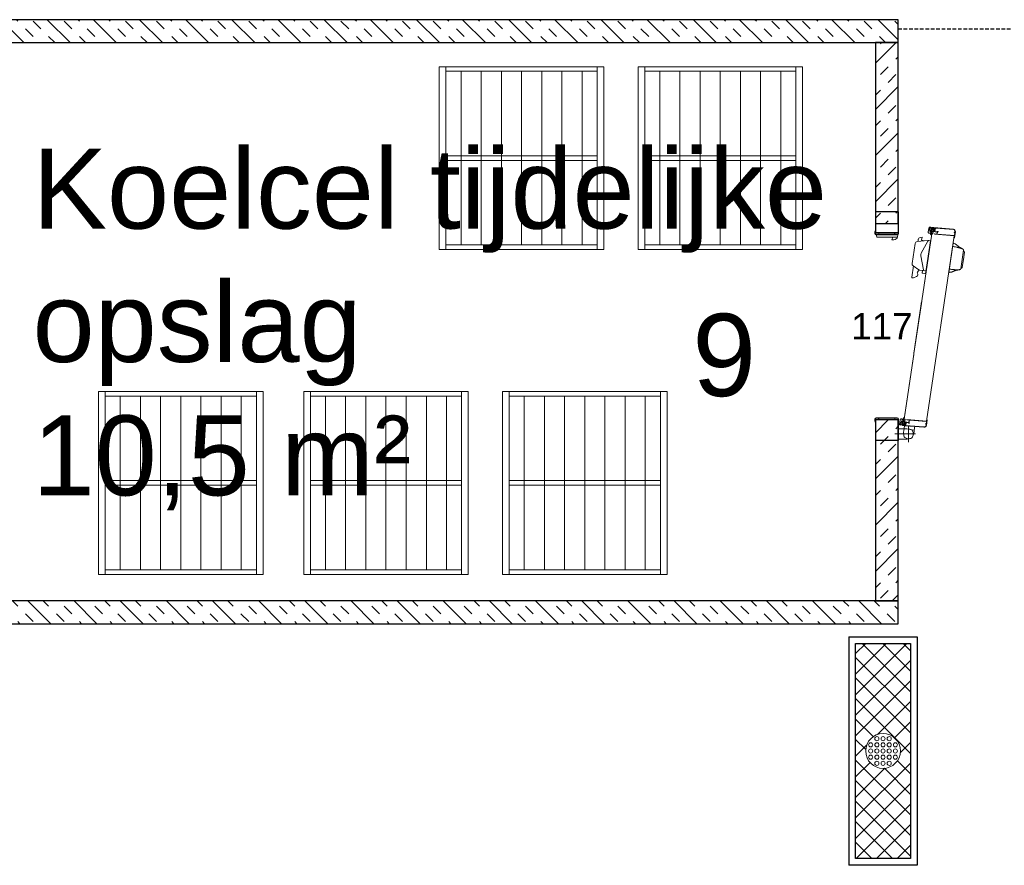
# Model space of a CAD drawing. Header units: millimetres. Extents: x 251300 to 553564, y 2563 to 144710.
# Tile 52 of 57: x 276284 to 280594, y 57800 to 61499. Entities that reach past the tile are written whole.
import ezdxf
from ezdxf.enums import TextEntityAlignment as Align

# ---------------------------------------------------------------- set-up
doc = ezdxf.new("R2010")
doc.units = ezdxf.units.MM
doc.set_wipeout_variables(frame=1)
doc.linetypes.add('HIDDEN2', pattern=[4.7625, 3.175, -1.5875])
doc.layers.add('0 @ 50', color=7, linetype='Continuous')
doc.layers.add('A--L43A_Vloerafwerkingen', color=1, linetype='Continuous')
for name, color, linetype, lineweight in [('APPARAAT1', 2, 'Continuous', 25), ('APPARAAT2', 1, 'Continuous', 20), ('APPARAAT5', 7, 'Continuous', 5), ('BWK ALGEMEEN', 1, 'Continuous', 25), ('POSITIENUMMER', 141, 'Continuous', 20), ('TEKST PS', 10, 'Continuous', 9), ('X-T22_C_ruimtelabel', 7, 'Continuous', 5)]:
    doc.layers.add(name, color=color, linetype=linetype, lineweight=lineweight)
doc.styles.add('PS', font='arial.ttf')
doc.styles.get("Standard").update_dxf_attribs({"font": 'arial.ttf'})
doc.dimstyles.get("Standard").update_dxf_attribs({"dimtxt": 0.18, "dimasz": 0.18, "dimexe": 0.18, "dimexo": 0.0625, "dimgap": 0.09, "dimtad": 0, "dimtih": 1, "dimtoh": 1, "dimdec": 4, "dimzin": 0, "dimdsep": 46, "dimtxsty": 'Standard', "dimcen": 0.09, "dimadec": 0, "dimazin": 0, "dimtfac": 1, "dimtdec": 4, "dimtofl": 0, "dimtmove": 0, "dimatfit": 3, "dimfxl": 1, "dimtolj": 1, "dimtzin": 0, "dimarcsym": 0})

# ---------------------------------------------------------------- blocks, each defined once
blk = doc.blocks.new('POSITIENUMMER')
at = {"layer": 'POSITIENUMMER', "style": 'PS', "flags": 1}
for tag, p in [('MERK-TYPE', (-1.224, -6.807)), ('AFMETINGEN', (-1.224, -10.863)), ('OMSCHRIJVING', (-1.224, -14.793)), ('OPMERKINGEN', (-1.224, -18.976))]:
    blk.add_attdef(tag, p, '', height=2.8, dxfattribs=at)
blk.add_wipeout([(-5.032, 0.001), (-5.029, 0.106), (-5.02, 0.202), (-4.998, 0.342), (-4.966, 0.478), (-4.926, 0.603), (-4.862, 0.761), (-4.781, 0.92), (-4.688, 1.072), (-4.6, 1.196), (-4.539, 1.273), (-4.479, 1.345), (-4.425, 1.405), (-4.348, 1.485), (-4.258, 1.573), (-4.181, 1.642), (-4.07, 1.735), (-3.911, 1.856), (-3.775, 1.951), (-3.623, 2.048), (-3.493, 2.124), (-3.307, 2.224), (-3.177, 2.288), (-3.016, 2.361), (-2.86, 2.427), (-2.718, 2.483), (-2.533, 2.549), (-2.359, 2.606), (-2.167, 2.663), (-2.003, 2.706), (-1.728, 2.771), (-1.525, 2.811), (-1.37, 2.839), (-1.127, 2.875), (-0.935, 2.899), (-0.726, 2.919), (-0.515, 2.935), (-0.278, 2.946), (-0.094, 2.95), (0.17, 2.948), (0.348, 2.943), (0.58, 2.93), (0.784, 2.914), (0.995, 2.892), (1.147, 2.872), (1.319, 2.847), (1.469, 2.822), (1.678, 2.781), (1.88, 2.737), (2.014, 2.704), (2.158, 2.665), (2.373, 2.602), (2.543, 2.546), (2.655, 2.506), (2.783, 2.458), (2.908, 2.408), (3.055, 2.345), (3.209, 2.273), (3.324, 2.215), (3.461, 2.142), (3.609, 2.056), (3.735, 1.978), (3.848, 1.901), (4.004, 1.787), (4.114, 1.699), (4.209, 1.618), (4.334, 1.499), (4.434, 1.395), (4.53, 1.285), (4.622, 1.167), (4.694, 1.064), (4.769, 0.942), (4.828, 0.833), (4.891, 0.695), (4.929, 0.596), (4.967, 0.475), (4.991, 0.378), (5.018, 0.229), (5.028, 0.129), (5.031, 0.073), (5.032, 0.041), (5.031, -0.071), (5.024, -0.178), (5.024, -0.171), (5.007, -0.3), (4.965, -0.483), (4.92, -0.622), (4.875, -0.732), (4.794, -0.898), (4.743, -0.987), (4.686, -1.076), (4.619, -1.171), (4.524, -1.293), (4.443, -1.385), (4.375, -1.458), (4.277, -1.555), (4.196, -1.629), (4.046, -1.754), (3.947, -1.83), (3.834, -1.911), (3.652, -2.03), (3.518, -2.11), (3.367, -2.192), (3.229, -2.263), (3.117, -2.316), (2.93, -2.399), (2.808, -2.448), (2.671, -2.5), (2.505, -2.559), (2.263, -2.635), (2.12, -2.676), (1.901, -2.732), (1.705, -2.776), (1.55, -2.807), (1.407, -2.832), (1.278, -2.853), (1.108, -2.878), (0.845, -2.908), (0.675, -2.923), (0.464, -2.938), (0.289, -2.945), (0.095, -2.95), (-0.118, -2.949), (-0.33, -2.944), (-0.563, -2.932), (-0.834, -2.909), (-1.089, -2.88), (-1.302, -2.85), (-1.581, -2.801), (-1.83, -2.748), (-2.053, -2.694), (-2.13, -2.673), (-2.148, -2.668), (-2.406, -2.591), (-2.613, -2.521), (-2.793, -2.454), (-2.945, -2.392), (-3.084, -2.331), (-3.252, -2.251), (-3.371, -2.19), (-3.499, -2.12), (-3.641, -2.037), (-3.76, -1.961), (-3.889, -1.872), (-3.969, -1.814), (-4.082, -1.725), (-4.146, -1.672), (-4.323, -1.51), (-4.477, -1.347), (-4.552, -1.257), (-4.638, -1.145), (-4.732, -1.004), (-4.794, -0.897), (-4.858, -0.77), (-4.909, -0.648), (-4.944, -0.55), (-4.975, -0.444), (-5.01, -0.277), (-5.021, -0.193), (-5.031, -0.068)]).dxf.layer = 'POSITIENUMMER'
at = {"layer": 'POSITIENUMMER'}
blk.add_attdef('POS', text='', height=2.304, dxfattribs=at).set_placement((0, 0), align=Align.MIDDLE)
blk = doc.blocks.new('*D35')
at = {"layer": 'APPARAAT5', "color": 0, "lineweight": -2, "ltscale": 3, "transparency": 16777216}
for p, q in [((-90, 5.9), (-90, 2.92)), ((-10, 5.9), (-10, 2.92)), ((-89.99, 2.93), (-50.03, 2.93)), ((-10.01, 2.93), (-49.97, 2.93))]:
    blk.add_line(p, q, dxfattribs=at)
at = {"layer": 'APPARAAT5', "color": 0, "ltscale": 3, "transparency": 16777216}
for points in [[(-89.99, 2.93), (-89.99, 2.93), (-90, 2.93)], [(-10.01, 2.93), (-10.01, 2.93), (-10, 2.93)]]:
    blk.add_solid(points, dxfattribs=at)
at = {"layer": 'Defpoints', "color": 0, "ltscale": 3, "transparency": 16777216}
for p in [(-90, 5.9), (-10, 5.9), (-90, 2.93)]:
    blk.add_point(p, dxfattribs=at)
at = {"layer": 'APPARAAT5', "color": 0, "ltscale": 3, "transparency": 16777216, "insert": (-50, 2.93), "char_height": 0.009, "attachment_point": 5}
blk.add_mtext('\\A1;80.0000', dxfattribs=at)
blk = doc.blocks.new('*U61')
at = {"layer": 'APPARAAT5'}
h = blk.add_hatch(dxfattribs=at)
h.set_pattern_fill('INSUL', color=256, scale=15, angle=45)
h.set_pattern_definition([(45, (1146.7, 0), (-101.028, 101.028), []), (45, (1113.03, 33.68), (-101.028, 101.028), [47.625, -47.625]), (45, (1079.35, 67.35), (-101.028, 101.028), [47.625, -47.625])])
h.paths.add_polyline_path([(4400, 0), (0, 0), (0, 100), (4400, 100)])
at = {"layer": 'APPARAAT1'}
blk.add_lwpolyline([(4400, 0), (0, 0), (0, 100), (4400, 100)], close=True, dxfattribs=at)
blk = doc.blocks.new('*U59')
at = {"layer": 'APPARAAT5'}
h = blk.add_hatch(dxfattribs=at)
h.set_pattern_fill('INSUL', color=256, scale=15, angle=45)
h.set_pattern_definition([(45, (501.05, 0), (-101.028, 101.028), []), (45, (467.37, 33.68), (-101.03, 101.03), [47.625, -47.625]), (45, (433.7, 67.35), (-101.03, 101.03), [47.625, -47.625])])
h.paths.add_polyline_path([(791, 0), (0, 0), (0, 100), (791, 100)])
at = {"layer": 'APPARAAT1'}
blk.add_lwpolyline([(791, 0), (0, 0), (0, 100), (791, 100)], close=True, dxfattribs=at)
blk = doc.blocks.new('rolcontainer')
at = {"layer": 'APPARAAT2'}
for p, q in [((-176.6, 169.1), (-176.6, -590.9)), ((-88.3, 169.1), (-88.3, -590.9)), ((0, 169.1), (0, -590.9)), ((88.3, 169.1), (88.3, -590.9)), ((176.6, 169.1), (176.6, -590.9)), ((264.9, 169.1), (264.9, -590.9)), ((353.2, 169.1), (353.2, -590.9))]:
    blk.add_line(p, q, dxfattribs=at)
for points in [[(-271.7, -610.9), (448.3, -610.9), (448.3, 189.1), (-271.7, 189.1)], [(-271.7, -610.9), (-242.4, -610.9), (-242.4, 189.1), (-271.7, 189.1)]]:
    blk.add_lwpolyline(points, close=True, dxfattribs=at)
for points in [[(448.3, -610.9), (419, -610.9), (419, 189.1), (448.3, 189.1), (448.3, -220.9)], [(419, 169.1), (-242.4, 169.1)], [(-271.7, -200.9), (-271.7, -220.9)], [(419, -200.9), (-242.4, -200.9)], [(448.3, -220.9), (448.3, -200.9)], [(-242.4, -220.9), (419, -220.9)], [(-242.4, -590.9), (419, -590.9)]]:
    blk.add_lwpolyline(points, dxfattribs=at)
blk = doc.blocks.new('*U218')
at = {"layer": 'BWK ALGEMEEN', "lineweight": 9}
h = blk.add_hatch(dxfattribs=at)
h.set_pattern_fill('NET', color=256, scale=20, angle=45, style=0)
h.set_pattern_definition([(45, (-11346.43, -8465.86), (-44.90128, 44.90128), []), (135, (-11346.43, -8465.86), (-44.90128, -44.90128), [])])
edge = h.paths.add_edge_path(flags=16)
edge.add_arc((0, -150), 76, 0, 360)
h.paths.add_polyline_path([(-470, -30), (470, -30), (470, -270), (-470, -270)])
at = {"layer": 'BWK ALGEMEEN'}
for p, q in [((-500, -300), (-500, 0)), ((-500, 0), (500, 0)), ((500, 0), (500, -300)), ((-470, -270), (-470, -30)), ((-470, -30), (470, -30)), ((470, -30), (470, -270)), ((-500, -300), (500, -300)), ((470, -270), (-470, -270))]:
    blk.add_line(p, q, dxfattribs=at)
at = {"layer": 'BWK ALGEMEEN', "lineweight": 9}
for centre, radius in [((0, -150), 76), ((-54, -123), 9), ((-27, -96), 9), ((-27, -123), 9), ((0, -96), 9), ((0, -123), 9), ((27, -96), 9), ((27, -123), 9), ((54, -123), 9), ((-54, -150), 9), ((-54, -177), 9), ((-27, -150), 9), ((-27, -177), 9), ((0, -150), 9), ((0, -177), 9), ((27, -150), 9), ((27, -177), 9), ((54, -150), 9), ((54, -177), 9), ((-27, -204), 9), ((0, -204), 9), ((27, -204), 9)]:
    blk.add_circle(centre, radius, dxfattribs=at)
blk = doc.blocks.new('*U34')
at = {"layer": 'APPARAAT1'}
for p, q in [((-90.95, 10), (-100, 10)), ((-100, 10), (-100, 0)), ((0, 10), (-9.05, 10)), ((0, 10), (0, 0)), ((0, 0), (-9.05, 0)), ((-90.95, 0), (-100, 0))]:
    blk.add_line(p, q, dxfattribs=at)
at = {"layer": 'APPARAAT5', "ltscale": 3}
for p, q in [((-20.85415, 38.53725), (-17.5914, 39.03172)), ((-91.53632, 22.43529), (-10.43711, 34.55316)), ((-10.42887, 34.49878), (-91.52807, 22.38091)), ((-20.77923, 38.0429), (-24.80052, 37.43347)), ((-20.85415, 38.53725), (-24.11689, 38.04278)), ((-20.77923, 38.0429), (-16.75794, 38.65232)), ((-10.4446, 34.60259), (-11.19602, 34.48871)), ((-11.19602, 34.48871), (-11.18853, 34.43927)), ((-8.6874, 35.0206), (-11.10423, 34.65433)), ((-9.72994, 25.95089), (-10.4446, 34.60259)), ((-9.20872, 34.78989), (-10.2963, 34.62506)), ((-9.74645, 27.06095), (-10.2963, 34.62506)), ((-9.17126, 34.54271), (-9.20872, 34.78989)), ((-9.02295, 34.56518), (-9.17126, 34.54271)), ((-8.66493, 34.8723), (-9.06041, 34.81236)), ((-9.06041, 34.81236), (-9.02295, 34.56518)), ((-13.65351, 34.06571), (-26.40655, 32.13298)), ((-11.18853, 34.43927), (-11.42576, 34.40332)), ((-7.09787, 26.26887), (-7.69716, 34.15926)), ((-7.54885, 34.18173), (-6.84168, 25.57947)), ((-8.65887, 27.22577), (-9.74645, 27.06095)), ((-8.79219, 27.10443), (-9.73147, 26.96208)), ((-9.73147, 26.96208), (-9.58163, 25.97337)), ((-9.58163, 25.97337), (-9.72994, 25.95089)), ((-8.52248, 25.32475), (-8.79219, 27.10443)), ((-8.54802, 27.49543), (-8.69633, 27.47295)), ((-8.65887, 27.22577), (-8.69633, 27.47295)), ((-8.4806, 27.05051), (-8.6289, 27.02803)), ((-8.6289, 27.02803), (-8.48206, 26.05909)), ((-8.54802, 27.49543), (-8.4806, 27.05051)), ((-7.09787, 26.26887), (-8.48206, 26.05909)), ((-7.07989, 26.15022), (-8.46408, 25.94045)), ((-8.46408, 25.94045), (-8.39665, 25.49553)), ((-7.01246, 25.70531), (-7.07989, 26.15022)), ((-93.34596, 22.36332), (-90.92913, 22.72959)), ((-93.32348, 22.21501), (-92.928, 22.27495)), ((-92.928, 22.27495), (-92.89054, 22.02777)), ((-92.89054, 22.02777), (-92.74223, 22.05024)), ((-92.77969, 22.29742), (-91.69211, 22.46225)), ((-92.74223, 22.05024), (-92.77969, 22.29742)), ((-91.14226, 14.89813), (-91.69211, 22.46225)), ((-91.5438, 22.48472), (-90.79238, 22.5986)), ((-90.82913, 13.83303), (-91.5438, 22.48472)), ((-90.63217, 12.60022), (-9.55277, 24.71508)), ((-9.54504, 24.66408), (-90.62444, 12.54921)), ((-89.5458, 12.71268), (-9.54504, 24.66408)), ((-12.66923, 24.1906), (-27.00553, 22.01793)), ((-27.00553, 22.01793), (-26.81074, 20.73261)), ((-25.81908, 22.19774), (-25.40403, 19.45902)), ((-12.81781, 23.03199), (-18.08114, 20.03529)), ((-12.53366, 23.02761), (-12.91603, 18.35775)), ((-12.66923, 24.1906), (-12.54559, 23.37478)), ((-12.51939, 23.20189), (-12.52937, 23.19621)), ((-10.16789, 24.56968), (-10.20397, 24.56422)), ((-10.16789, 24.56968), (-9.99711, 24.44385)), ((-9.52257, 24.51577), (-9.99711, 24.44385)), ((-6.83051, 24.77163), (-9.84607, 24.31462)), ((-9.07554, 24.33025), (-9.83109, 24.21575)), ((-7.55233, 24.66265), (-9.77609, 24.32564)), ((-9.33201, 24.39294), (-9.77609, 24.32564)), ((-9.52257, 24.51577), (-9.60048, 25.0299)), ((-8.71514, 25.19442), (-9.50611, 25.07454)), ((-9.4237, 24.53075), (-9.50611, 25.07454)), ((-7.87489, 25.4229), (-9.49143, 25.17791)), ((-8.63273, 24.65062), (-9.4237, 24.53075)), ((-7.92827, 24.50412), (-8.95445, 24.3486)), ((-8.63273, 24.65062), (-8.83047, 24.62066)), ((-8.63273, 24.65062), (-8.71514, 25.19442)), ((-7.83955, 23.35448), (-8.66514, 23.19203)), ((-7.83205, 23.305), (-8.65549, 23.14297)), ((-6.9849, 25.45663), (-8.56683, 25.21689)), ((-8.48442, 24.6731), (-8.56683, 25.21689)), ((-7.94903, 25.41165), (-8.52248, 25.32475)), ((-7.91894, 24.48801), (-8.49658, 23.90852)), ((-7.44628, 24.83043), (-8.48442, 24.6731)), ((-7.8698, 23.88084), (-8.4313, 23.79575)), ((-7.84271, 24.50356), (-8.42577, 23.91725)), ((-7.97151, 25.55996), (-8.39665, 25.49553)), ((-7.84875, 23.93461), (-8.38846, 23.85281)), ((-7.24302, 25.79174), (-8.23173, 25.6419)), ((-8.21375, 25.52326), (-8.23173, 25.6419)), ((-7.89737, 25.5712), (-8.21375, 25.52326)), ((-7.75118, 23.77239), (-7.89948, 23.74992)), ((-7.83955, 23.35448), (-7.89948, 23.74992)), ((-7.87489, 25.4229), (-7.89737, 25.5712)), ((-7.89181, 25.50124), (-7.89031, 25.49135)), ((-6.69565, 23.88179), (-7.84255, 23.70797)), ((-7.79011, 23.36193), (-7.84255, 23.70797)), ((-6.58628, 23.4938), (-7.83205, 23.305)), ((-7.75118, 23.77239), (-7.82324, 23.86261)), ((-7.19855, 24.61471), (-7.81106, 24.52188)), ((-7.69409, 23.78105), (-7.80219, 23.91638)), ((-6.64321, 23.53574), (-7.79011, 23.36193)), ((-7.39748, 23.826), (-7.69409, 23.78105)), ((-7.52754, 24.85009), (-7.3737, 25.15307)), ((-7.22504, 25.6731), (-7.51177, 25.62964)), ((-7.48929, 25.48134), (-7.51177, 25.62964)), ((-7.44627, 24.83043), (-7.50671, 24.82127)), ((-7.49483, 25.55129), (-7.49632, 25.56118)), ((-6.85157, 25.57798), (-7.48929, 25.48134)), ((-7.44328, 24.81066), (-7.44628, 24.83043)), ((-7.42373, 24.68172), (-7.44627, 24.83043)), ((-7.01246, 25.70531), (-7.4376, 25.64087)), ((-6.84168, 25.57947), (-7.41513, 25.49257)), ((-7.39748, 23.826), (-7.33433, 23.98728)), ((-7.32486, 24.69671), (-7.36882, 24.98675)), ((-7.35911, 25.04701), (-7.3084, 25.14687)), ((-7.3404, 23.83465), (-7.2983, 23.94217)), ((-6.65371, 23.93872), (-7.3404, 23.83465)), ((-7.29526, 24.01849), (-6.79947, 24.09362)), ((-7.1982, 25.07139), (-7.27622, 25.15175)), ((-6.74165, 24.05182), (-7.25923, 23.97338)), ((-7.22504, 25.6731), (-7.24302, 25.79174)), ((-6.97899, 24.93323), (-7.21569, 25.17701)), ((-7.12712, 24.72668), (-7.17108, 25.01672)), ((-7.14026, 24.58958), (-6.77259, 24.15597)), ((-7.06143, 24.59175), (-6.69467, 24.16099)), ((-6.90249, 24.91284), (-7.05079, 24.89037)), ((-7.0478, 24.87059), (-7.05079, 24.89037)), ((-6.99034, 24.89952), (-7.05078, 24.89036)), ((-7.02825, 24.74166), (-7.05078, 24.89036)), ((-6.81552, 24.67276), (-7.0413, 24.63854)), ((-6.90249, 24.91284), (-6.9849, 25.45663)), ((-6.7317, 24.78701), (-6.89978, 24.76154)), ((-6.7317, 24.78701), (-6.85157, 25.57798)), ((-6.64321, 23.53574), (-6.69565, 23.88179)), ((-6.58628, 23.4938), (-6.65371, 23.93872)), ((-97.1036, 8.56934), (-97.10361, 17.56934)), ((-93.49951, 12.76676), (-94.20369, 21.36947)), ((-94.18483, 21.22477), (-93.47765, 12.62251)), ((-93.43723, 13.35686), (-94.03652, 21.24724)), ((-28.19761, 18.06431), (-28.7682, 16.67794)), ((-25.59432, 20.71467), (-26.58303, 20.56483)), ((-25.30562, 19.13866), (-26.28797, 18.4629)), ((-25.32743, 21.13906), (-19.12411, 19.86929)), ((-23.5191, 16.5416), (-25.2392, 19.0421)), ((-13.76286, 17.45064), (-22.54538, 16.11965)), ((-12.68261, 21.20856), (-12.39528, 20.35566)), ((-12.1419, 20.22998), (-11.17827, 20.5546)), ((-11.77281, 18.87701), (-11.88448, 18.83939)), ((-11.04937, 20.43544), (-11.31743, 19.36964)), ((-100.65361, 14.49999), (-93.55361, 14.49999)), ((-99.3536, 9.99999), (-99.35361, 13.42238)), ((-94.17379, 17.21596), (-96.05234, 16.93126)), ((-94.78848, 12.57142), (-95.46276, 17.02061)), ((-94.8536, 12.24629), (-94.85361, 13.1)), ((-93.43723, 13.35686), (-92.05303, 13.56663)), ((-93.41925, 13.23821), (-92.03505, 13.44799)), ((-93.35182, 12.79329), (-93.41925, 13.23821)), ((-93.15722, 12.94416), (-92.16851, 13.094)), ((-93.13924, 12.82552), (-93.15722, 12.94416)), ((-92.46691, 12.92741), (-92.15052, 12.97536)), ((-92.44444, 12.7791), (-90.82789, 13.02409)), ((-92.41561, 14.95801), (-92.2673, 14.98049)), ((-92.41561, 14.95801), (-92.34818, 14.51309)), ((-92.39277, 12.93864), (-91.96762, 13.00307)), ((-92.34818, 14.51309), (-92.19988, 14.53557)), ((-92.22984, 14.73331), (-92.2673, 14.98049)), ((-92.22984, 14.73331), (-91.14226, 14.89813)), ((-92.19988, 14.53557), (-92.05303, 13.56663)), ((-92.15052, 12.97536), (-92.16851, 13.094)), ((-92.06655, 14.65691), (-91.12728, 14.79926)), ((-91.79684, 12.87724), (-92.06655, 14.65691)), ((-92.03505, 13.44799), (-91.96762, 13.00307)), ((-91.12728, 14.79926), (-90.97744, 13.81055)), ((-90.97744, 13.81055), (-90.82913, 13.83303)), ((-28.79379, 16.46576), (-28.73708, 16.09157)), ((-23.60536, 16.667), (-28.50937, 15.92379)), ((-93.49951, 12.76676), (-95.69681, 12.43376)), ((-94.8536, 10), (-94.8536, 12.24629)), ((-93.47765, 12.62251), (-92.9042, 12.70942)), ((-93.46775, 12.62402), (-92.83003, 12.72066)), ((-93.34788, 11.83305), (-93.46775, 12.62402)), ((-93.35182, 12.79329), (-92.92667, 12.85772)), ((-93.34788, 11.83305), (-93.1798, 11.85852)), ((-93.30446, 12.54762), (-91.72252, 12.78736)), ((-93.22205, 12.00383), (-93.30446, 12.54762)), ((-93.24895, 11.84763), (-90.23339, 12.30464)), ((-93.23397, 11.74876), (-93.0082, 11.78297)), ((-93.22205, 12.00383), (-93.07374, 12.02631)), ((-92.9751, 11.74425), (-93.19777, 11.22416)), ((-93.17103, 10.99973), (-92.48434, 11.1038)), ((-93.1036, 10.55481), (-93.17103, 10.99973)), ((-93.15502, 12.04597), (-93.00118, 12.34894)), ((-93.13924, 12.82552), (-92.85251, 12.86897)), ((-93.13419, 12.01714), (-93.07375, 12.0263)), ((-92.89917, 11.76553), (-93.12185, 11.24245)), ((-93.12055, 11.13381), (-92.60296, 11.21225)), ((-93.1141, 10.95779), (-91.9672, 11.1316)), ((-93.06166, 10.61174), (-93.1141, 10.95779)), ((-93.1036, 10.55481), (-91.85782, 10.74361)), ((-92.58191, 11.26601), (-93.07771, 11.19087)), ((-93.05121, 11.8776), (-93.07375, 12.0263)), ((-93.07075, 12.00653), (-93.07374, 12.02631)), ((-93.06166, 10.61174), (-91.91475, 10.78555)), ((-92.95234, 11.89258), (-92.9963, 12.18262)), ((-92.98659, 12.24288), (-92.93588, 12.34274)), ((-92.82568, 12.26727), (-92.9037, 12.34762)), ((-92.83003, 12.72066), (-92.85251, 12.86897)), ((-92.85094, 11.80681), (-92.23844, 11.89963)), ((-92.84548, 12.78911), (-92.84697, 12.799)), ((-92.60647, 12.1291), (-92.84317, 12.37289)), ((-92.7546, 11.92255), (-92.79856, 12.21259)), ((-92.67826, 12.08624), (-91.64011, 12.24357)), ((-92.67826, 12.08623), (-92.61782, 12.09539)), ((-92.67526, 12.06647), (-92.67826, 12.08624)), ((-92.65573, 11.93753), (-92.67826, 12.08623)), ((-92.48434, 11.1038), (-92.5564, 11.19402)), ((-92.42725, 11.11245), (-92.53536, 11.24778)), ((-92.52725, 11.95741), (-90.30349, 12.29443)), ((-92.44444, 12.7791), (-92.46691, 12.92741)), ((-92.45149, 12.85894), (-92.44999, 12.84905)), ((-92.42725, 11.11245), (-92.13064, 11.1574)), ((-92.37029, 12.79033), (-91.79684, 12.87724)), ((-92.20278, 11.89151), (-91.47218, 11.50429)), ((-92.13064, 11.1574), (-92.06749, 11.31869)), ((-92.12536, 11.89924), (-91.40196, 11.51693)), ((-92.12122, 11.91739), (-91.09505, 12.07291)), ((-92.07356, 11.16605), (-92.03146, 11.27358)), ((-92.07356, 11.16605), (-91.92525, 11.18853)), ((-92.02843, 11.34989), (-91.48872, 11.43169)), ((-92, 9.97), (-92, 9.93)), ((-92, 9.93), (-91.8, 9.93)), ((-91.99239, 11.30478), (-91.43089, 11.38988)), ((-91.91475, 10.78555), (-91.9672, 11.1316)), ((-91.86532, 10.79309), (-91.92525, 11.18853)), ((-91.86532, 10.79309), (-91.02868, 10.88255)), ((-91.85782, 10.74361), (-91.02336, 10.83284)), ((-91.8, 9.97), (-91.8, 9.93)), ((-90.99999, 9.945), (-91.8, 9.945)), ((-91.64011, 12.24357), (-91.72252, 12.78736)), ((-91.67, 10.1), (-90.95, 10.1)), ((-91.57422, 12.80984), (-90.78325, 12.92971)), ((-91.49181, 12.26605), (-91.57422, 12.80984)), ((-91.52767, 10.2), (-90.6, 10.2)), ((-91.49181, 12.26605), (-90.70084, 12.38592)), ((-91.49181, 12.26605), (-91.29406, 12.29602)), ((-90.99999, 10), (-90.99999, 0)), ((-90.97395, 12.09126), (-90.2184, 12.20577)), ((-90.95, -0.1), (-90.95, 10.1)), ((-90.8, 10), (-90.8, 8.6)), ((-90.8, 10), (-90.6, 10)), ((-90.70084, 12.38592), (-90.78325, 12.92971)), ((-90.74757, 12.22713), (-90.30349, 12.29443)), ((-90.60197, 12.40091), (-90.67988, 12.91503)), ((-90.60197, 12.40091), (-90.12743, 12.47282)), ((-90.2, 8.6), (-90.2, 9.6)), ((-90.00159, 12.6436), (-90.12743, 12.47282)), ((-90.00159, 12.6436), (-89.96552, 12.64907)), ((-90, 0.4), (-90, 9.6)), ((-10.99997, 9.47933), (-10.99997, 0.79164)), ((-9.99997, 9.88548), (-10.84848, 9.67336)), ((-9.99997, 9.88548), (-10, 0.40008)), ((-10, 0.40008), (-10, 9.60008)), ((-9.8, 8.53009), (-9.8, 9.60008)), ((-8.47234, 10.20009), (-9.4, 10.20009)), ((-9.2, 10.00009), (-9.4, 10.00009)), ((-9.2, 10.00009), (-9.2, 8.53009)), ((-9.05, -0.09991), (-9.05, 10.10009)), ((-8.33, 10.10009), (-9.05, 10.10009)), ((-9.00001, 10.00009), (-9.00001, 0.00009)), ((-9.00001, 9.94509), (-8.2, 9.94509)), ((-8.2, 9.97009), (-8.2, 9.93009)), ((-8, 9.93009), (-8.2, 9.93009)), ((-8, 9.97009), (-8, 9.93009)), ((-90.8, 8.6), (-90.2, 8.6)), ((-90.8, 8.5), (-90.2, 8.5)), ((-90.8, 1.5), (-90.8, 8.5)), ((-90.2, 1.5), (-90.2, 8.5)), ((-12.19997, 7.30485), (-12.19997, 8.08858)), ((-10.99997, 7.63548), (-12.13416, 7.25742)), ((-9.2, 8.53009), (-9.8, 8.53009)), ((-9.2, 8.43009), (-9.8, 8.43009)), ((-9.8, 1.57009), (-9.8, 8.43009)), ((-9.2, 1.57009), (-9.2, 8.43009)), ((-92, 0.07), (-91.8, 0.07)), ((-92, 0.03), (-92, 0.07)), ((-91.8, 0.03), (-91.8, 0.07)), ((-91.8, 0.07), (-90.99999, 0.07)), ((-90.8, 1.5), (-90.2, 1.5)), ((-90.8, 1.4), (-90.2, 1.4)), ((-90.8, 0), (-90.8, 1.4)), ((-90.2, 0.4), (-90.2, 1.4)), ((-9.99997, 0.38548), (-10.84848, 0.59761)), ((-9.2, 1.57009), (-9.8, 1.57009)), ((-9.2, 1.47009), (-9.8, 1.47009)), ((-9.8, 0.40008), (-9.8, 1.47009)), ((-9.4, 0.00009), (-9.2, 0.00009)), ((-9.2, 0.00009), (-9.2, 1.47009)), ((-8.2, 0.05009), (-9.00001, 0.05009)), ((-8, 0.07009), (-8.2, 0.07009)), ((-8.2, 0.03009), (-8.2, 0.07009)), ((-8, 0.03009), (-8, 0.07009)), ((-91.67, -0.1), (-90.95, -0.1)), ((-91.52766, -0.2), (-90.6, -0.2)), ((-90.6, 0), (-90.8, 0)), ((-8.47233, -0.19991), (-9.4, -0.19991)), ((-8.33, -0.09991), (-9.05, -0.09991))]:
    blk.add_line(p, q, dxfattribs=at)
for centre, radius, start, end in [((-17.51648, 38.53737), 0.5, 8.617633, 98.617633), ((-20.43215, 39.6703), 3.37538, 341.145903, 346.431469), ((-24.7256, 36.93911), 0.5, 98.617634, 176.230316), ((-24.04197, 37.54842), 0.5, 98.617633, 188.617633), ((-21.59291, 39.49439), 3.37538, 210.8038, 216.089363), ((-16.68302, 38.15797), 0.5, 21.00495, 98.617632), ((-11.00724, 34.19866), 0.46588, 102.015894, 153.940557), ((-8.53756, 34.03189), 1, 8.617629, 98.617629), ((-8.53756, 34.03189), 0.85, 8.617629, 98.617629), ((-93.19612, 21.37461), 1, 98.617633, 188.617633), ((-93.19612, 21.37461), 0.85, 98.617633, 188.617633), ((-25.22716, 21.6289), 0.5, 188.617633, 258.43183), ((-13.0652, 23.4665), 0.5, 299.655144, 8.617633), ((-14.02866, 23.15002), 1.5, 355.319063, 8.617633), ((-9.83603, 24.72112), 0.4, 203.095141, 278.617629), ((-9.83858, 24.26518), 0.05, 98.617629, 278.617629), ((-9.47195, 25.04938), 0.13, 98.617629, 188.617629), ((-9.07254, 24.31048), 0.02, 336.988173, 98.617634), ((-8.94696, 24.29917), 0.05, 98.617629, 156.959485), ((-8.44179, 23.86496), 0.07, 141.517191, 278.617629), ((-8.39446, 23.89236), 0.04, 141.517191, 278.617629), ((-7.96102, 25.49075), 0.07, 8.617629, 98.617629), ((-7.95952, 25.48086), 0.07, 278.617629, 8.617629), ((-7.92677, 24.49423), 0.01, 321.517191, 98.617629), ((-7.86231, 23.83141), 0.05, 38.617629, 98.617629), ((-7.84126, 23.88517), 0.05, 38.617629, 98.617629), ((-7.80357, 24.47245), 0.05, 98.617629, 141.517191), ((-7.57181, 24.79118), 0.13, 278.617629, 8.617629), ((-7.50971, 24.84104), 0.02, 153.079951, 278.617629), ((-7.42711, 25.57166), 0.07, 98.617629, 188.617629), ((-7.42562, 25.56178), 0.07, 188.617629, 278.617629), ((-7.28454, 25.10779), 0.1, 98.617629, 153.079951), ((-7.26995, 25.00173), 0.1, 153.079951, 188.617629), ((-7.28777, 23.96905), 0.05, 98.617629, 158.617629), ((-7.29057, 25.13782), 0.02, 44.155307, 153.079951), ((-7.28743, 25.10735), 0.1, 44.155307, 98.617629), ((-7.25174, 23.92394), 0.05, 98.617629, 158.617629), ((-7.18956, 24.55539), 0.06, 34.739753, 98.617629), ((-7.26995, 25.00173), 0.1, 8.617629, 44.155307), ((-7.0368, 24.60888), 0.03, 98.617629, 214.814915), ((-6.91926, 24.89007), 0.13, 188.617629, 278.617629), ((-6.99334, 24.9193), 0.02, 278.617629, 44.155307), ((-6.82301, 24.72219), 0.05, 278.617629, 98.617629), ((-6.80546, 24.13317), 0.04, 278.617629, 34.739753), ((-6.75214, 24.12103), 0.07, 278.617629, 34.814915), ((-27.36534, 17.72178), 0.9, 55.448973, 157.629464), ((-26.57135, 18.87485), 0.5, 235.448973, 304.524141), ((-26.613, 20.76257), 0.2, 188.617633, 278.617633), ((-24.41532, 19.60886), 1, 188.617633, 214.524141), ((-18.82331, 21.33882), 1.5, 258.43183, 299.655144), ((-13.9127, 18.43935), 1, 278.617633, 355.319063), ((-12.20575, 20.41951), 0.2, 198.617633, 288.617633), ((-11.99629, 19.54038), 0.7, 288.617633, 345.882407), ((-11.14635, 20.45984), 0.1, 345.882407, 108.617633), ((-91.54402, 13.26119), 7.81125, 161.6544697, 178.8176027), ((-96.01181, 14.66171), 3.2, 164.313274, 212.922006), ((-98.12987, 15.25654), 1, 116.963215, 164.313274), ((-98.00909, 15.40501), 1, 114.3044227, 161.6544697), ((-95.04153, 9.18569), 7.81125, 97.435186, 116.963215), ((-97.10361, 13.39999), 3.2, 65.6956907, 114.3044227), ((-96.19812, 15.40501), 1, 18.3456317, 65.6956907), ((-102.66319, 13.26118), 7.81125, 358.8176027, 18.3456317), ((-92.38228, 12.86943), 0.07, 98.617633, 188.617633), ((-90.80842, 12.89556), 0.13, 8.617633, 98.617633), ((-28.3983, 16.5257), 0.4, 157.629464, 188.617633), ((-28.53933, 16.12154), 0.2, 188.617633, 278.617633), ((-22.69522, 17.10836), 1, 214.524141, 278.617633), ((-97.85852, 13.46602), 1, 212.922006, 260.272053), ((-96.70762, 20.17933), 7.81125, 260.272053, 277.435186), ((-93.24146, 11.79819), 0.05, 98.617633, 278.617633), ((-93.13104, 11.20302), 0.07, 162.420348, 278.617633), ((-93.19928, 11.98705), 0.13, 278.617633, 8.617633), ((-93.13719, 12.03691), 0.02, 153.079955, 278.617633), ((-93.0837, 11.23042), 0.04, 162.495509, 278.617633), ((-93.0037, 11.75331), 0.03, 342.420348, 98.617633), ((-92.91202, 12.30366), 0.1, 98.617633, 153.079955), ((-92.89743, 12.19761), 0.1, 153.079955, 188.617633), ((-92.91805, 12.33369), 0.02, 44.155311, 153.079955), ((-92.91491, 12.30322), 0.1, 44.155311, 98.617633), ((-92.91618, 12.78851), 0.07, 8.617633, 98.617633), ((-92.91469, 12.77863), 0.07, 278.617633, 8.617633), ((-92.84195, 11.74748), 0.06, 98.617633, 162.495509), ((-92.89743, 12.19761), 0.1, 8.617633, 44.155311), ((-92.54673, 12.08595), 0.13, 188.617633, 278.617633), ((-92.62082, 12.11517), 0.02, 278.617633, 44.155311), ((-92.59547, 11.16281), 0.05, 38.617633, 98.617633), ((-92.57442, 11.21658), 0.05, 38.617633, 98.617633), ((-92.38078, 12.85954), 0.07, 188.617633, 278.617633), ((-92.23094, 11.8502), 0.05, 55.718071, 98.617633), ((-92.11973, 11.90751), 0.01, 98.617633, 235.718071), ((-92.02093, 11.30046), 0.05, 98.617633, 158.617633), ((-91.9849, 11.25535), 0.05, 98.617633, 158.617633), ((-91.52767, 9.6), 0.6, 90.0000537, 141.9269297), ((-91.67, 9.97), 0.13, 90.0000537, 180.0000537), ((-91.49471, 11.47123), 0.04, 278.617633, 55.718071), ((-91.44138, 11.45909), 0.07, 278.617633, 55.718071), ((-91.08755, 12.02348), 0.05, 40.275778, 98.617633), ((-90.97096, 12.07149), 0.02, 98.617628, 220.247089), ((-90.6, 9.6), 0.6, 0.0000537, 90.0000537), ((-90.6, 9.6), 0.4, 0.0000537, 90.0000537), ((-90.36343, 12.68991), 0.4, 278.617633, 354.140121), ((-90.2259, 12.2552), 0.05, 278.617633, 98.617633), ((-10.59588, 8.08858), 1.60478, 99.0563257, 180.0000497), ((-10.79997, 9.47933), 0.2, 104.0362927, 180.0000497), ((-9.4, 9.60009), 0.6, 90.0000497, 180.0000497), ((-9.4, 9.60009), 0.4, 90.0000497, 180.0000497), ((-8.47234, 9.60009), 0.6, 38.0731727, 90.0000497), ((-8.33, 9.97009), 0.13, 0.0000497, 90.0000497), ((-12.14997, 7.30485), 0.05, 180.0000497, 288.4349987), ((-91.52767, 0.4), 0.6, 218.0731767, 270.0000537), ((-91.67, 0.03), 0.13, 180.0000537, 270.0000537), ((-90.6, 0.4), 0.4, 270.0000537, 0.0000537), ((-90.6, 0.4), 0.6, 270.0000537, 0.0000537), ((-10.79997, 0.79164), 0.2, 180.0000497, 255.9638067), ((-9.4, 0.40009), 0.6, 180.0000497, 270.0000497), ((-9.4, 0.40009), 0.4, 180.0000497, 270.0000497), ((-8.47233, 0.40009), 0.6, 270.0000497, 321.9269267), ((-8.33, 0.03009), 0.13, 270.0000497, 0.0000497)]:
    blk.add_arc(centre, radius, start, end, dxfattribs=at)
for points, start_tangent, end_tangent in [([(-25.22451, 36.97198), (-25.27229, 36.62699), (-25.3265, 36.27299), (-25.39158, 35.91591), (-25.42957, 35.73807), (-25.47193, 35.56167), (-25.49492, 35.47424), (-25.51919, 35.38744), (-25.5714, 35.21558), (-25.62806, 35.04575), (-25.68867, 34.87759), (-25.75272, 34.71072), (-25.8197, 34.54478), (-25.88911, 34.37941), (-25.92456, 34.29682), (-25.96041, 34.21424), (-26.03235, 34.04887), (-26.10279, 33.88291), (-26.16954, 33.71595), (-26.2304, 33.54757), (-26.28317, 33.37737), (-26.30584, 33.29145), (-26.32568, 33.20493), (-26.34262, 33.11779), (-26.3569, 33.03009), (-26.37845, 32.85318), (-26.40025, 32.49478), (-26.40655, 32.13298)], (-0.134713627, -0.990884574), (-0.010276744, -0.999947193)), ([(-25.22451, 36.97198), (-25.2446, 36.64132), (-25.26036, 36.31039), (-25.27037, 35.97931), (-25.27277, 35.81374), (-25.27322, 35.64819), (-25.26842, 35.31713), (-25.25657, 34.98617), (-25.23834, 34.65536), (-25.21441, 34.32474), (-25.15218, 33.66429), (-25.0753, 33.00518), (-24.98918, 32.34778)], (-0.065745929, -0.997836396), (0.134241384, -0.990948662)), ([(-16.21625, 38.33719), (-16.0684, 38.02185), (-15.91173, 37.69981), (-15.74377, 37.37804), (-15.65479, 37.21944), (-15.56207, 37.06351), (-15.5142, 36.98683), (-15.4653, 36.91111), (-15.36452, 36.76244), (-15.26009, 36.61702), (-15.15237, 36.47437), (-15.04175, 36.33397), (-14.92861, 36.19533), (-14.81332, 36.05795), (-14.75499, 35.98958), (-14.69628, 35.92132), (-14.57858, 35.7847), (-14.46212, 35.64706), (-14.3489, 35.50737), (-14.24089, 35.36459), (-14.14005, 35.21766), (-14.09294, 35.14233), (-14.04837, 35.06556), (-14.00636, 34.98736), (-13.96674, 34.90783), (-13.89374, 34.74525), (-13.76673, 34.4094), (-13.65351, 34.06571)], (0.42225958, -0.906474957), (0.306095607, -0.952000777)), ([(-16.21625, 38.33719), (-16.09909, 38.02733), (-15.98598, 37.71593), (-15.87832, 37.40267), (-15.82698, 37.24526), (-15.77749, 37.08727), (-15.68398, 36.76965), (-15.59724, 36.45004), (-15.51664, 36.12869), (-15.44153, 35.80583), (-15.30527, 35.1566), (-15.18341, 34.5043), (-15.07088, 33.85091)], (0.35844863, -0.933549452), (0.165400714, -0.986226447)), ([(-9.05413, 24.30266), (-9.05498, 24.30116), (-9.05682, 24.2981), (-9.05957, 24.29355), (-9.0632, 24.28759), (-9.06763, 24.28028), (-9.07283, 24.27171), (-9.08526, 24.25108), (-9.10006, 24.22628), (-9.11676, 24.1979), (-9.13492, 24.16655), (-9.15409, 24.13281), (-9.19369, 24.06058), (-9.23196, 23.98596), (-9.24949, 23.94925), (-9.26534, 23.91373), (-9.29047, 23.84829), (-9.30676, 23.78999), (-9.31539, 23.73651), (-9.31757, 23.68552), (-9.31451, 23.63467), (-9.31139, 23.60856), (-9.30742, 23.58161), (-9.30259, 23.55379), (-9.29679, 23.52531), (-9.28171, 23.46726), (-9.2611, 23.40928), (-9.2339, 23.35315), (-9.19903, 23.30067), (-9.15617, 23.25342), (-9.10783, 23.21221), (-9.08259, 23.19405), (-9.05717, 23.17764), (-9.03197, 23.16305), (-9.00737, 23.15035), (-8.98377, 23.13962), (-8.96104, 23.13096), (-8.93761, 23.12451), (-8.91168, 23.12042), (-8.88147, 23.11885), (-8.84516, 23.11994), (-8.80098, 23.12386), (-8.77591, 23.12682), (-8.75006, 23.13019), (-8.72459, 23.13374), (-8.70068, 23.13721), (-8.68968, 23.13885), (-8.6795, 23.14037), (-8.6703, 23.14176), (-8.66222, 23.14297), (-8.6554, 23.14399), (-8.65001, 23.14478), (-8.64788, 23.14508), (-8.64617, 23.1453), (-8.64488, 23.14546), (-8.6444, 23.14551), (-8.6442, 23.14553), (-8.64403, 23.14554), (-8.64378, 23.14555), (-8.6437, 23.14555), (-8.64365, 23.14554), (-8.64363, 23.14553), (-8.64364, 23.14551), (-8.64368, 23.14548), (-8.64375, 23.14546), (-8.64385, 23.14542), (-8.64399, 23.14538), (-8.64435, 23.14528), (-8.64484, 23.14516), (-8.64547, 23.14502), (-8.64623, 23.14485), (-8.64712, 23.14466), (-8.64933, 23.1442), (-8.65211, 23.14364), (-8.65549, 23.14297)], (-0.443252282, -0.896396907), (-0.981184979, -0.193070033)), ([(-8.99297, 24.31874), (-8.993, 24.31869), (-8.99303, 24.31863), (-8.99309, 24.31855), (-8.99323, 24.31832), (-8.99344, 24.318), (-8.9937, 24.31759), (-8.99402, 24.3171), (-8.99482, 24.31584), (-8.99584, 24.31425), (-8.99707, 24.31233), (-8.9985, 24.31008), (-9.00013, 24.30751), (-9.00195, 24.30464), (-9.00395, 24.30146), (-9.00849, 24.29425), (-9.01369, 24.28592), (-9.0195, 24.27656), (-9.02589, 24.26622), (-9.03278, 24.25497), (-9.04015, 24.24287), (-9.04793, 24.22999), (-9.06455, 24.20212), (-9.08224, 24.17188), (-9.10061, 24.13979), (-9.11927, 24.10634), (-9.13781, 24.07206), (-9.15585, 24.03746), (-9.18883, 23.96934), (-9.20298, 23.93684), (-9.21504, 23.90607), (-9.22466, 23.87746), (-9.23209, 23.85066), (-9.23796, 23.82477), (-9.2429, 23.79888), (-9.24754, 23.7721), (-9.25214, 23.74401), (-9.25625, 23.71508), (-9.25934, 23.68589), (-9.26112, 23.628), (-9.25661, 23.57052), (-9.24574, 23.51365), (-9.22862, 23.45835), (-9.20544, 23.4054), (-9.17643, 23.35539), (-9.14188, 23.309), (-9.10193, 23.26716), (-9.07995, 23.2483), (-9.0567, 23.23104), (-9.03233, 23.2156), (-9.00687, 23.20221), (-8.98, 23.19129), (-8.96592, 23.18689), (-8.9515, 23.1832), (-8.92299, 23.17752), (-8.90957, 23.17533), (-8.89696, 23.17346), (-8.88466, 23.17199), (-8.87207, 23.17099), (-8.84365, 23.17074), (-8.8069, 23.1734), (-8.78447, 23.17592), (-8.76047, 23.17899), (-8.73617, 23.18235), (-8.71285, 23.18574), (-8.70196, 23.18736), (-8.69179, 23.18889), (-8.68251, 23.1903), (-8.67427, 23.19156), (-8.66723, 23.19262), (-8.66422, 23.19307), (-8.66156, 23.19346), (-8.65929, 23.19379), (-8.65742, 23.19405), (-8.65664, 23.19415), (-8.65596, 23.19424), (-8.6554, 23.1943), (-8.65495, 23.19435), (-8.65462, 23.19438), (-8.6544, 23.19438), (-8.65431, 23.19437), (-8.65433, 23.19433), (-8.65449, 23.19427), (-8.65477, 23.19419), (-8.65518, 23.19409), (-8.65572, 23.19396), (-8.65604, 23.19389), (-8.6564, 23.19381), (-8.65721, 23.19363), (-8.65817, 23.19343), (-8.65927, 23.1932), (-8.6619, 23.19267), (-8.66514, 23.19203)], (-0.550235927, 0.835009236), (-0.981184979, -0.193070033)), ([(-11.88448, 18.83939), (-12.02549, 18.80208), (-12.16656, 18.7682), (-12.23733, 18.75357), (-12.30836, 18.74103), (-12.37975, 18.73097), (-12.45155, 18.72366), (-12.52369, 18.7188), (-12.59609, 18.71597), (-12.74134, 18.71481), (-12.88662, 18.7169)], (-0.965751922, -0.259467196), (-0.999835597, 0.018132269)), ([(-91.04941, 12.0558), (-91.04936, 12.05577), (-91.04931, 12.05572), (-91.04924, 12.05566), (-91.04903, 12.05548), (-91.04874, 12.05524), (-91.04837, 12.05493), (-91.04792, 12.05455), (-91.04678, 12.05359), (-91.04533, 12.05237), (-91.04359, 12.05089), (-91.04156, 12.04917), (-91.03924, 12.0472), (-91.03665, 12.04499), (-91.0338, 12.04256), (-91.02733, 12.03701), (-91.01989, 12.0306), (-91.01157, 12.02338), (-91.00241, 12.0154), (-90.99249, 12.0067), (-90.98187, 11.99732), (-90.97062, 11.98732), (-90.94649, 11.96563), (-90.92063, 11.94199), (-90.89357, 11.91678), (-90.86585, 11.89037), (-90.83798, 11.86312), (-90.81049, 11.83542), (-90.75881, 11.78013), (-90.73567, 11.75328), (-90.71504, 11.72746), (-90.69737, 11.70299), (-90.68233, 11.6796), (-90.66905, 11.6566), (-90.65667, 11.63335), (-90.6443, 11.60914), (-90.63158, 11.58368), (-90.61909, 11.55726), (-90.60748, 11.53029), (-90.58863, 11.47553), (-90.57591, 11.4193), (-90.56944, 11.36176), (-90.5694, 11.30387), (-90.57586, 11.24643), (-90.58875, 11.19008), (-90.608, 11.13553), (-90.63375, 11.08373), (-90.64917, 11.0592), (-90.66626, 11.03583), (-90.68495, 11.01386), (-90.7053, 10.99353), (-90.72773, 10.97514), (-90.73988, 10.96676), (-90.75256, 10.95897), (-90.7781, 10.9451), (-90.79027, 10.93903), (-90.80176, 10.93351), (-90.81308, 10.92845), (-90.8248, 10.92377), (-90.85188, 10.91512), (-90.88776, 10.90676), (-90.90993, 10.90252), (-90.93376, 10.89834), (-90.95796, 10.89435), (-90.98124, 10.89068), (-90.99213, 10.889), (-91.00229, 10.88746), (-91.01158, 10.88605), (-91.01982, 10.88481), (-91.02685, 10.88374), (-91.02986, 10.88328), (-91.03252, 10.88286), (-91.03479, 10.8825), (-91.03665, 10.8822), (-91.03743, 10.88206), (-91.03809, 10.88195), (-91.03865, 10.88184), (-91.03909, 10.88175), (-91.03942, 10.88168), (-91.03963, 10.88162), (-91.03971, 10.88158), (-91.03968, 10.88155), (-91.03952, 10.88154), (-91.03922, 10.88155), (-91.0388, 10.88157), (-91.03825, 10.88161), (-91.03792, 10.88163), (-91.03755, 10.88166), (-91.03672, 10.88174), (-91.03575, 10.88183), (-91.03463, 10.88194), (-91.03196, 10.88221), (-91.02868, 10.88255)], (0.278118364, 0.960546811), (0.994331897, 0.106320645)), ([(-90.98622, 12.05857), (-90.98497, 12.05739), (-90.98231, 12.05501), (-90.97833, 12.05148), (-90.9731, 12.04686), (-90.9667, 12.0412), (-90.9592, 12.03455), (-90.94121, 12.01853), (-90.91973, 11.99922), (-90.89537, 11.97707), (-90.86874, 11.9525), (-90.84043, 11.92596), (-90.78121, 11.86871), (-90.72254, 11.80878), (-90.69493, 11.77891), (-90.66926, 11.74968), (-90.62587, 11.69463), (-90.59304, 11.64377), (-90.56895, 11.59526), (-90.55177, 11.5472), (-90.53962, 11.49772), (-90.53486, 11.47186), (-90.53067, 11.44494), (-90.52703, 11.41694), (-90.52414, 11.38802), (-90.52134, 11.32812), (-90.52384, 11.26663), (-90.53319, 11.20496), (-90.55095, 11.1445), (-90.57788, 11.08668), (-90.61184, 11.03299), (-90.63057, 11.00818), (-90.64998, 10.98497), (-90.66973, 10.96356), (-90.68947, 10.94415), (-90.70883, 10.92691), (-90.72797, 10.9119), (-90.74844, 10.8988), (-90.77198, 10.88721), (-90.80038, 10.87676), (-90.83537, 10.86705), (-90.87873, 10.85769), (-90.90356, 10.85309), (-90.92925, 10.84866), (-90.95462, 10.8445), (-90.97849, 10.84073), (-90.98948, 10.83903), (-90.99965, 10.83747), (-91.00885, 10.83607), (-91.01693, 10.83484), (-91.02374, 10.83379), (-91.02913, 10.83294), (-91.03125, 10.8326), (-91.03295, 10.83231), (-91.03423, 10.83207), (-91.0347, 10.83198), (-91.0349, 10.83194), (-91.03506, 10.8319), (-91.0353, 10.83183), (-91.03538, 10.83181), (-91.03542, 10.83178), (-91.03544, 10.83177), (-91.03543, 10.83175), (-91.03538, 10.83174), (-91.0353, 10.83173), (-91.0352, 10.83173), (-91.03506, 10.83173), (-91.03468, 10.83175), (-91.03417, 10.83178), (-91.03353, 10.83183), (-91.03276, 10.83189), (-91.03185, 10.83197), (-91.0296, 10.83219), (-91.02678, 10.83248), (-91.02336, 10.83284)], (0.688947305, -0.724811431), (0.994331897, 0.106320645))]:
    blk.add_spline(points, degree=3, dxfattribs=dict(at, start_tangent=start_tangent, end_tangent=end_tangent))
dim = blk.add_linear_dim(base=(-90, 2.92917), p1=(-10, 5.90248), p2=(-90, 5.90248), angle=180, dimstyle='Standard', override={"dimscale": 0.05}, dxfattribs=at)
dim.commit()
dim.dimension.update_dxf_attribs({"geometry": '*D35', "text_midpoint": (-50, 2.92917)})

msp = doc.modelspace()

# ---------------------------------------------------------------- linework, layer by layer
at = {"layer": 'A--L43A_Vloerafwerkingen', "linetype": 'HIDDEN2', "ltscale": 5}
msp.add_lwpolyline([(280129.6, 61458.8), (281673.9, 61458.8)], dxfattribs=at)

# ---------------------------------------------------------------- block references
at = {"layer": '0 @ 50', "xscale": 50, "yscale": 50, "zscale": 50}
msp.add_blockref('POSITIENUMMER', (280058.3, 60158), dxfattribs=at).add_auto_attribs({'POS': '117'})
at = {"layer": 'APPARAAT2'}
for p in [(278392.4, 61104.2), (279262.7, 61104.2), (276900.8, 59683.3), (277799.1, 59683.3), (278669.4, 59683.3)]:
    msp.add_blockref('rolcontainer', p, dxfattribs=at)
at = {"layer": 'APPARAAT2', "rotation": 270}
msp.add_blockref('*U218', (280213.4, 58299.8), dxfattribs=at)
at = {"layer": 'APPARAAT5', "xscale": -1}
for p in [(280129.6, 61398.8), (280129.6, 58856.7)]:
    msp.add_blockref('*U61', p, dxfattribs=at)
at = {"layer": 'APPARAAT5', "xscale": -1, "rotation": 90}
for p in [(280129.6, 61398.8), (280129.6, 59747.7)]:
    msp.add_blockref('*U59', p, dxfattribs=at)

# ---------------------------------------------------------------- texts
at = {"layer": 'X-T22_C_ruimtelabel'}
msp.add_text('9', height=360, dxfattribs=at).set_placement((279368, 60032.3), align=Align.MIDDLE_CENTER)

# ---------------------------------------------------------------- next in the draw order: block references
at = {"layer": 'APPARAAT1', "xscale": -10, "yscale": 10, "zscale": 10, "rotation": 270}
msp.add_blockref('*U34', (280029.6, 60657.7), dxfattribs=at)

# ---------------------------------------------------------------- next in the draw order: texts
at = {"layer": 'TEKST PS', "insert": (276340, 60934.8), "char_height": 350, "width": 3859.548, "attachment_point": 1, "style": 'PS'}
msp.add_mtext('Koelcel tijdelijke opslag\\P10,5 m²', dxfattribs=at)

doc.saveas('drawing.dxf')
